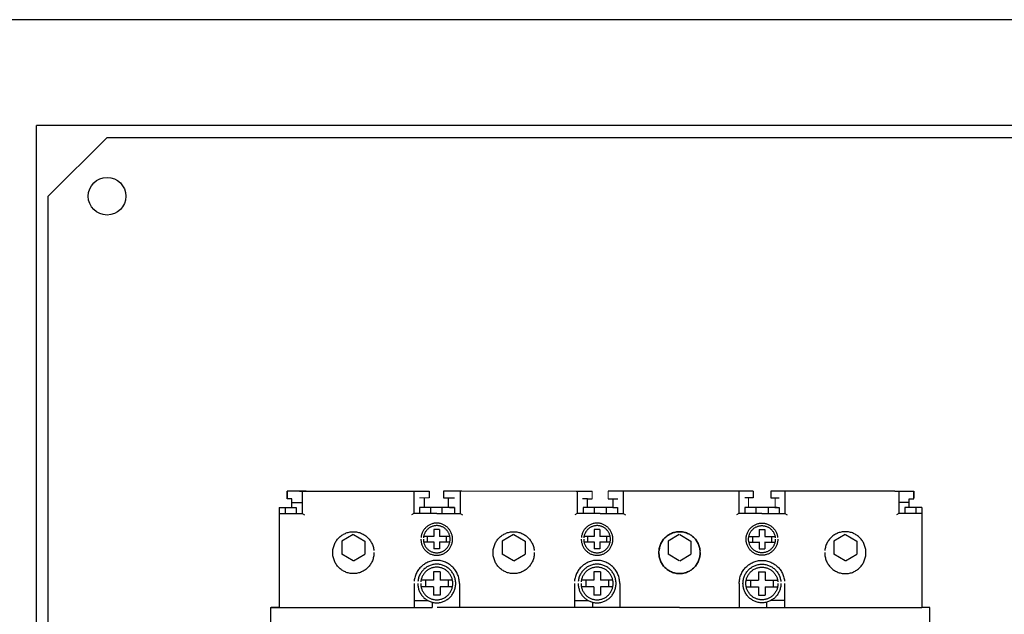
# Model space of a CAD drawing. Header units: centimetres. Extents: x -4250 to -484, y 169 to 6592.
# Tile 108 of 178: x -1920 to -1899, y 4863 to 4875. Entities that reach past the tile are written whole.
import ezdxf

# ---------------------------------------------------------------- set-up
doc = ezdxf.new("R2010")
doc.units = ezdxf.units.CM
doc.layers.add('1', color=7, linetype='Continuous')
doc.layers.add('w0', color=7, linetype='Continuous')

# ---------------------------------------------------------------- blocks, each defined once
blk = doc.blocks.new('111712_332258856')
at = {"layer": 'w0'}
for p, q in [((60, 100), (0, 100)), ((57.75, 97.75), (2.25, 97.75)), ((2.25, 77.75), (2.25, 97.75)), ((2.5, 96.25), (3.75, 97.5)), ((3.75, 97.5), (56.25, 97.5)), ((2.5, 76.25), (2.5, 96.25))]:
    blk.add_line(p, q, dxfattribs=at)
blk.add_circle((3.75, 96.25), 0.4, dxfattribs=at)
at = {"flags": 1}
for tag, p in [('BD', (-4.191, 2.95)), ('NK', (-4.191, 2.186)), ('typ', (-4.191, 1.44)), ('po', (-4.191, 0.676))]:
    blk.add_attdef(tag, p, '', height=0.5, dxfattribs=at)
blk = doc.blocks.new('265847_1016494832')
for p, q in [((0.348, 15.921), (0.348, 15.782)), ((0.605, 15.921), (0.348, 15.921)), ((0.348, 15.761), (0.348, 15.921)), ((0.756, 15.921), (0.499, 15.921)), ((0.614, 15.921), (2.974, 15.921)), ((0.666, 15.921), (0.666, 15.449)), ((2.974, 15.921), (3.367, 15.921)), ((3.04, 15.921), (3.04, 15.449)), ((3.367, 15.921), (3.367, 15.782)), ((3.668, 15.921), (3.668, 15.782)), ((4.061, 15.921), (3.668, 15.921)), ((4.027, 15.921), (4.027, 15.449)), ((6.487, 15.921), (6.832, 15.921)), ((6.513, 15.921), (6.513, 15.449)), ((7.575, 15.921), (7.168, 15.921)), ((10.249, 15.921), (7.18, 15.921)), ((9.874, 15.921), (7.421, 15.921)), ((7.487, 15.921), (7.487, 15.449)), ((9.948, 15.921), (9.948, 15.449)), ((10.249, 15.921), (10.249, 15.782)), ((13.256, 15.921), (10.622, 15.921)), ((10.622, 15.921), (10.622, 15.782)), ((10.923, 15.921), (10.923, 15.449)), ((13.256, 15.921), (13.513, 15.921)), ((13.345, 15.921), (13.345, 15.449)), ((13.407, 15.921), (13.664, 15.921)), ((13.664, 15.761), (13.664, 15.921)), ((13.664, 15.921), (13.664, 15.782)), ((0.45, 15.761), (0.348, 15.761)), ((0.45, 15.57), (0.45, 15.761)), ((3.263, 15.782), (3.263, 15.57)), ((3.668, 15.782), (3.904, 15.782)), ((3.773, 15.782), (3.773, 15.57)), ((6.729, 15.761), (6.627, 15.761)), ((6.729, 15.57), (6.729, 15.761)), ((6.729, 15.761), (6.832, 15.761)), ((7.168, 15.761), (7.271, 15.761)), ((7.271, 15.761), (7.271, 15.57)), ((7.271, 15.761), (7.372, 15.761)), ((10.249, 15.782), (10.071, 15.782)), ((10.622, 15.782), (10.801, 15.782)), ((13.562, 15.57), (13.562, 15.761)), ((13.562, 15.761), (13.664, 15.761)), ((0.179, 15.57), (0.179, 13.446)), ((0.179, 15.57), (0.451, 15.57)), ((0.31, 15.57), (0.31, 15.449)), ((0.45, 15.681), (0.666, 15.681)), ((0.451, 15.57), (0.45, 15.57)), ((0.451, 15.57), (0.543, 15.57)), ((0.543, 15.57), (0.543, 15.449)), ((3.903, 15.57), (3.163, 15.57)), ((3.163, 15.57), (3.163, 15.449)), ((3.397, 15.57), (3.397, 15.449)), ((3.638, 15.57), (3.638, 15.449)), ((3.798, 15.57), (3.892, 15.57)), ((3.81, 15.57), (3.903, 15.57)), ((3.903, 15.57), (3.903, 15.449)), ((6.636, 15.57), (6.636, 15.449)), ((6.729, 15.57), (6.636, 15.57)), ((7.271, 15.57), (6.729, 15.57)), ((6.87, 15.57), (6.87, 15.449)), ((7.13, 15.57), (7.13, 15.449)), ((7.271, 15.57), (7.364, 15.57)), ((7.364, 15.57), (7.364, 15.449)), ((10.071, 15.57), (10.071, 15.449)), ((10.219, 15.57), (10.071, 15.57)), ((10.76, 15.57), (10.219, 15.57)), ((10.305, 15.57), (10.305, 15.449)), ((10.566, 15.57), (10.566, 15.449)), ((10.706, 15.57), (10.799, 15.57)), ((10.799, 15.57), (10.799, 15.449)), ((13.562, 15.681), (13.345, 15.681)), ((13.469, 15.57), (13.469, 15.449)), ((13.561, 15.57), (13.469, 15.57)), ((13.833, 15.57), (13.561, 15.57)), ((13.561, 15.57), (13.562, 15.57)), ((13.702, 15.57), (13.702, 15.449)), ((13.833, 15.57), (13.833, 13.446)), ((0.179, 15.449), (0.666, 15.449)), ((0.666, 15.449), (0.718, 15.419)), ((3.04, 15.449), (2.989, 15.419)), ((3.528, 15.449), (3.04, 15.449)), ((3.528, 15.449), (4.015, 15.449)), ((3.539, 15.449), (4.027, 15.449)), ((4.027, 15.449), (4.077, 15.419)), ((6.513, 15.449), (6.462, 15.419)), ((7, 15.449), (6.513, 15.449)), ((7, 15.449), (7.487, 15.449)), ((7.487, 15.449), (7.538, 15.419)), ((9.948, 15.449), (9.897, 15.419)), ((10.435, 15.449), (9.948, 15.449)), ((10.435, 15.449), (10.923, 15.449)), ((10.923, 15.449), (10.973, 15.419)), ((13.345, 15.449), (13.294, 15.419)), ((13.833, 15.449), (13.345, 15.449)), ((3.587, 15.104), (3.468, 15.104)), ((3.468, 15.104), (3.468, 14.958)), ((3.587, 15.104), (3.587, 14.958)), ((6.874, 15.104), (6.874, 14.958)), ((6.993, 15.104), (6.874, 15.104)), ((6.993, 15.104), (6.993, 14.958)), ((10.376, 15.104), (10.376, 14.958)), ((10.376, 15.104), (10.495, 15.104)), ((10.495, 15.104), (10.495, 14.958)), ((1.752, 15.001), (1.513, 14.86)), ((1.513, 14.86), (1.513, 14.579)), ((1.761, 15.001), (2, 14.86)), ((2, 14.86), (2, 14.579)), ((3.468, 14.96), (3.25, 14.96)), ((3.327, 14.96), (3.327, 14.839)), ((3.805, 14.96), (3.587, 14.96)), ((3.728, 14.96), (3.728, 14.839)), ((5.159, 15.001), (4.919, 14.86)), ((4.919, 14.86), (4.919, 14.579)), ((5.167, 15.001), (5.406, 14.86)), ((5.406, 14.86), (5.406, 14.579)), ((6.874, 14.96), (6.656, 14.96)), ((6.733, 14.96), (6.733, 14.839)), ((7.211, 14.96), (6.993, 14.96)), ((7.134, 14.96), (7.134, 14.839)), ((8.68, 15.001), (8.441, 14.86)), ((8.68, 15.001), (8.441, 14.86)), ((8.441, 14.86), (8.441, 14.579)), ((8.441, 14.86), (8.441, 14.579)), ((8.689, 15.001), (8.928, 14.86)), ((8.689, 15.001), (8.928, 14.86)), ((8.928, 14.86), (8.928, 14.579)), ((8.928, 14.86), (8.928, 14.579)), ((10.158, 14.96), (10.376, 14.96)), ((10.235, 14.96), (10.235, 14.839)), ((10.495, 14.96), (10.713, 14.96)), ((10.636, 14.96), (10.636, 14.839)), ((12.202, 15.001), (11.963, 14.86)), ((11.963, 14.86), (11.963, 14.579)), ((12.211, 15.001), (12.45, 14.86)), ((12.45, 14.86), (12.45, 14.579)), ((3.468, 14.839), (3.25, 14.839)), ((3.468, 14.842), (3.468, 14.696)), ((3.587, 14.696), (3.468, 14.696)), ((3.587, 14.842), (3.587, 14.696)), ((3.8, 14.839), (3.587, 14.839)), ((6.874, 14.839), (6.656, 14.839)), ((6.874, 14.842), (6.874, 14.696)), ((6.993, 14.696), (6.874, 14.696)), ((6.993, 14.842), (6.993, 14.696)), ((7.205, 14.839), (6.993, 14.839)), ((10.164, 14.839), (10.376, 14.839)), ((10.376, 14.842), (10.376, 14.696)), ((10.376, 14.696), (10.495, 14.696)), ((10.495, 14.842), (10.495, 14.696)), ((10.495, 14.839), (10.713, 14.839)), ((1.752, 14.438), (1.513, 14.579)), ((1.761, 14.438), (2, 14.579)), ((5.159, 14.438), (4.919, 14.579)), ((5.167, 14.438), (5.406, 14.579)), ((8.68, 14.438), (8.441, 14.579)), ((8.68, 14.438), (8.441, 14.579)), ((8.689, 14.438), (8.928, 14.579)), ((8.689, 14.438), (8.928, 14.579)), ((12.202, 14.438), (11.963, 14.579)), ((12.211, 14.438), (12.45, 14.579)), ((3.456, 14.031), (3.194, 14.031)), ((3.287, 14.031), (3.287, 13.887)), ((3.599, 14.204), (3.456, 14.204)), ((3.456, 14.204), (3.456, 14.029)), ((3.599, 14.204), (3.599, 14.029)), ((3.861, 14.031), (3.599, 14.031)), ((3.768, 14.031), (3.768, 13.887)), ((6.863, 14.031), (6.601, 14.031)), ((6.693, 14.031), (6.693, 13.887)), ((6.863, 14.204), (6.863, 14.029)), ((7.004, 14.204), (6.863, 14.204)), ((7.004, 14.204), (7.004, 14.029)), ((7.267, 14.031), (7.004, 14.031)), ((7.174, 14.031), (7.174, 13.887)), ((10.102, 14.031), (10.364, 14.031)), ((10.195, 14.031), (10.195, 13.887)), ((10.364, 14.204), (10.364, 14.029)), ((10.364, 14.204), (10.506, 14.204)), ((10.506, 14.204), (10.506, 14.029)), ((10.506, 14.031), (10.769, 14.031)), ((10.676, 14.031), (10.676, 13.887)), ((3.046, 13.959), (3.046, 13.446)), ((3.456, 13.887), (3.194, 13.887)), ((3.456, 13.89), (3.456, 13.714)), ((3.599, 13.89), (3.599, 13.714)), ((3.854, 13.887), (3.599, 13.887)), ((4.009, 13.959), (4.009, 13.446)), ((6.452, 13.959), (6.452, 13.446)), ((6.863, 13.887), (6.601, 13.887)), ((6.863, 13.89), (6.863, 13.714)), ((7.004, 13.89), (7.004, 13.714)), ((7.26, 13.887), (7.004, 13.887)), ((7.415, 13.959), (7.415, 13.446)), ((9.954, 13.959), (9.954, 13.446)), ((10.109, 13.887), (10.364, 13.887)), ((10.364, 13.89), (10.364, 13.714)), ((10.506, 13.89), (10.506, 13.714)), ((10.506, 13.887), (10.769, 13.887)), ((10.917, 13.959), (10.917, 13.446)), ((3.046, 13.601), (3.331, 13.601)), ((3.599, 13.714), (3.456, 13.714)), ((6.452, 13.601), (6.737, 13.601)), ((7.004, 13.714), (6.863, 13.714)), ((10.364, 13.714), (10.506, 13.714)), ((10.917, 13.601), (10.632, 13.601)), ((0, 13.446), (0, 0)), ((0, 13.446), (3.431, 13.446)), ((0.179, 13.446), (0.013, 13.446)), ((3.431, 13.561), (3.431, 13.446)), ((8.685, 13.446), (3.539, 13.446)), ((6.837, 13.561), (6.837, 13.446)), ((8.685, 13.446), (13.83, 13.446)), ((10.532, 13.561), (10.532, 13.446)), ((14, 13.446), (13.83, 13.446)), ((14, -0.004), (14, 13.446))]:
    blk.add_line(p, q)
at = {"linetype": 'Continuous', "lineweight": 0}
for p, q in [((4.061, 15.921), (6.487, 15.921)), ((6.832, 15.761), (6.832, 15.921)), ((7.168, 15.761), (7.168, 15.921)), ((3.367, 15.782), (3.164, 15.782)), ((10.153, 15.782), (10.153, 15.57)), ((10.718, 15.782), (10.718, 15.57))]:
    blk.add_line(p, q, dxfattribs=at)
for points, knots in [([(2.195, 14.614), (2.194, 14.599), (2.193, 14.569), (2.186, 14.524), (2.176, 14.481), (2.161, 14.44), (2.142, 14.401), (2.12, 14.364), (2.095, 14.33), (2.067, 14.298), (2.036, 14.27), (2.002, 14.244), (1.966, 14.221), (1.927, 14.203), (1.887, 14.188), (1.845, 14.177), (1.801, 14.17), (1.757, 14.167), (1.712, 14.17), (1.669, 14.177), (1.627, 14.188), (1.586, 14.203), (1.548, 14.221), (1.512, 14.244), (1.478, 14.27), (1.447, 14.298), (1.418, 14.33), (1.393, 14.364), (1.371, 14.401), (1.353, 14.44), (1.338, 14.481), (1.327, 14.524), (1.32, 14.569), (1.318, 14.614), (1.32, 14.659), (1.327, 14.704), (1.338, 14.747), (1.353, 14.788), (1.371, 14.827), (1.393, 14.864), (1.418, 14.898), (1.447, 14.93), (1.478, 14.958), (1.512, 14.984), (1.548, 15.007), (1.586, 15.025), (1.627, 15.04), (1.669, 15.051), (1.712, 15.058), (1.757, 15.06), (1.801, 15.058), (1.845, 15.051), (1.887, 15.04), (1.927, 15.025), (1.966, 15.007), (2.002, 14.984), (2.036, 14.958), (2.067, 14.93), (2.095, 14.898), (2.12, 14.864), (2.142, 14.827), (2.161, 14.788), (2.176, 14.747), (2.187, 14.704), (2.19, 14.674), (2.192, 14.66)], [0, 0, 0, 0, 0.045369, 0.089914, 0.133801, 0.177234, 0.220237, 0.263047, 0.305687, 0.348321, 0.390838, 0.433504, 0.476258, 0.51935, 0.562685, 0.606622, 0.651167, 0.696606, 0.741978, 0.786523, 0.830427, 0.873825, 0.916857, 0.959668, 1.002308, 1.044899, 1.087466, 1.130105, 1.172916, 1.215948, 1.259358, 1.303261, 1.347807, 1.393179, 1.438618, 1.483163, 1.527067, 1.570414, 1.613506, 1.656259, 1.698872, 1.741389, 1.784025, 1.826665, 1.869475, 1.912478, 1.9559, 1.999787, 2.044332, 2.089701, 2.135136, 2.179682, 2.223601, 2.266959, 2.310023, 2.352776, 2.395443, 2.438005, 2.480589, 2.523202, 2.565955, 2.609018, 2.652388, 2.696275, 2.74082, 2.74082, 2.74082, 2.74082]), ([(3.192, 14.9), (3.193, 14.888), (3.193, 14.865), (3.198, 14.831), (3.207, 14.798), (3.218, 14.767), (3.232, 14.737), (3.249, 14.708), (3.268, 14.682), (3.29, 14.658), (3.314, 14.636), (3.34, 14.616), (3.368, 14.599), (3.397, 14.585), (3.428, 14.573), (3.46, 14.565), (3.493, 14.559), (3.528, 14.558), (3.562, 14.559), (3.595, 14.565), (3.627, 14.573), (3.658, 14.585), (3.688, 14.599), (3.715, 14.616), (3.741, 14.636), (3.765, 14.658), (3.787, 14.682), (3.806, 14.708), (3.823, 14.737), (3.837, 14.767), (3.849, 14.798), (3.857, 14.831), (3.862, 14.865), (3.864, 14.9), (3.862, 14.934), (3.857, 14.968), (3.849, 15.001), (3.837, 15.033), (3.823, 15.063), (3.806, 15.091), (3.787, 15.117), (3.765, 15.141), (3.741, 15.164), (3.715, 15.183), (3.688, 15.2), (3.658, 15.215), (3.627, 15.226), (3.595, 15.235), (3.562, 15.24), (3.528, 15.242), (3.493, 15.24), (3.46, 15.235), (3.428, 15.226), (3.397, 15.215), (3.368, 15.2), (3.34, 15.183), (3.314, 15.164), (3.29, 15.142), (3.268, 15.117), (3.249, 15.091), (3.232, 15.063), (3.218, 15.033), (3.207, 15.001), (3.198, 14.968), (3.195, 14.946), (3.194, 14.935)], [0, 0, 0, 0, 0.034754, 0.068844, 0.102468, 0.135716, 0.16866, 0.201454, 0.234088, 0.266693, 0.299298, 0.331932, 0.364726, 0.397685, 0.430934, 0.464558, 0.498681, 0.533435, 0.56829, 0.602413, 0.636069, 0.669286, 0.702276, 0.735069, 0.767731, 0.800286, 0.832958, 0.865593, 0.898404, 0.931318, 0.964602, 0.998209, 1.032299, 1.067049, 1.101901, 1.136024, 1.169664, 1.202915, 1.235891, 1.268701, 1.301363, 1.333986, 1.366609, 1.39927, 1.432081, 1.465056, 1.498296, 1.531936, 1.566059, 1.600911, 1.635661, 1.669784, 1.703392, 1.736663, 1.769608, 1.802419, 1.835054, 1.867726, 1.900281, 1.932943, 1.965736, 1.99874, 2.031957, 2.065614, 2.099737, 2.099737, 2.099737, 2.099737]), ([(3.244, 14.9), (3.244, 14.89), (3.245, 14.87), (3.249, 14.841), (3.256, 14.814), (3.266, 14.787), (3.278, 14.762), (3.292, 14.738), (3.308, 14.716), (3.327, 14.695), (3.347, 14.676), (3.369, 14.66), (3.392, 14.645), (3.417, 14.633), (3.443, 14.623), (3.47, 14.616), (3.499, 14.612), (3.528, 14.61), (3.556, 14.612), (3.585, 14.616), (3.612, 14.623), (3.638, 14.633), (3.663, 14.645), (3.687, 14.66), (3.708, 14.676), (3.729, 14.695), (3.747, 14.716), (3.763, 14.738), (3.778, 14.762), (3.79, 14.787), (3.799, 14.814), (3.806, 14.841), (3.811, 14.87), (3.812, 14.9), (3.811, 14.929), (3.806, 14.958), (3.799, 14.986), (3.79, 15.012), (3.778, 15.038), (3.763, 15.061), (3.747, 15.084), (3.729, 15.104), (3.709, 15.123), (3.687, 15.14), (3.663, 15.154), (3.638, 15.166), (3.612, 15.176), (3.585, 15.183), (3.556, 15.188), (3.528, 15.189), (3.499, 15.188), (3.47, 15.183), (3.443, 15.176), (3.417, 15.166), (3.392, 15.154), (3.369, 15.14), (3.347, 15.123), (3.327, 15.104), (3.308, 15.084), (3.292, 15.061), (3.278, 15.038), (3.266, 15.012), (3.256, 14.986), (3.249, 14.958), (3.246, 14.939), (3.245, 14.929)], [0, 0, 0, 0, 0.029361, 0.058242, 0.086681, 0.114819, 0.142719, 0.170437, 0.198096, 0.225719, 0.253319, 0.280978, 0.308696, 0.336596, 0.364765, 0.393205, 0.422086, 0.45148, 0.480976, 0.50989, 0.538394, 0.5665, 0.594461, 0.622179, 0.649865, 0.677391, 0.705059, 0.732718, 0.760471, 0.788342, 0.816491, 0.844921, 0.873803, 0.90316, 0.932619, 0.9615, 0.989963, 1.018081, 1.046012, 1.073765, 1.101451, 1.129045, 1.156638, 1.184304, 1.212057, 1.239989, 1.268106, 1.296602, 1.325516, 1.355009, 1.3844, 1.413281, 1.441712, 1.469892, 1.497763, 1.525516, 1.553155, 1.580823, 1.608371, 1.636057, 1.663776, 1.691736, 1.719842, 1.748314, 1.777195, 1.777195, 1.777195, 1.777195]), ([(5.6, 14.614), (5.6, 14.599), (5.599, 14.569), (5.592, 14.524), (5.582, 14.481), (5.567, 14.44), (5.548, 14.401), (5.526, 14.364), (5.501, 14.33), (5.473, 14.298), (5.442, 14.27), (5.408, 14.244), (5.372, 14.221), (5.333, 14.203), (5.293, 14.188), (5.251, 14.177), (5.207, 14.17), (5.163, 14.167), (5.118, 14.17), (5.075, 14.177), (5.032, 14.188), (4.992, 14.203), (4.954, 14.221), (4.918, 14.244), (4.884, 14.27), (4.853, 14.298), (4.824, 14.33), (4.799, 14.364), (4.777, 14.401), (4.759, 14.44), (4.744, 14.481), (4.733, 14.524), (4.726, 14.569), (4.724, 14.614), (4.726, 14.659), (4.733, 14.704), (4.744, 14.747), (4.759, 14.788), (4.777, 14.827), (4.799, 14.864), (4.824, 14.898), (4.853, 14.93), (4.884, 14.958), (4.918, 14.984), (4.954, 15.007), (4.992, 15.025), (5.032, 15.04), (5.075, 15.051), (5.118, 15.058), (5.163, 15.06), (5.207, 15.058), (5.251, 15.051), (5.293, 15.04), (5.333, 15.025), (5.372, 15.007), (5.408, 14.984), (5.442, 14.958), (5.473, 14.93), (5.501, 14.898), (5.526, 14.864), (5.548, 14.827), (5.567, 14.788), (5.582, 14.747), (5.593, 14.704), (5.596, 14.674), (5.598, 14.66)], [0, 0, 0, 0, 0.045369, 0.089914, 0.133801, 0.177234, 0.220237, 0.263047, 0.305687, 0.348321, 0.390838, 0.433504, 0.476258, 0.51935, 0.562717, 0.606653, 0.651198, 0.696671, 0.74201, 0.786555, 0.830426, 0.873824, 0.916856, 0.959667, 1.00228, 1.044846, 1.087413, 1.130052, 1.172845, 1.215877, 1.259276, 1.30318, 1.347725, 1.393097, 1.438536, 1.483081, 1.526985, 1.57032, 1.613413, 1.656148, 1.698761, 1.741278, 1.783889, 1.826502, 1.869313, 1.912315, 1.955737, 1.999591, 2.044136, 2.089471, 2.134941, 2.179486, 2.223406, 2.266796, 2.309859, 2.352612, 2.395279, 2.437841, 2.480425, 2.523038, 2.565791, 2.608854, 2.652224, 2.696111, 2.740656, 2.740656, 2.740656, 2.740656]), ([(6.598, 14.9), (6.599, 14.888), (6.599, 14.865), (6.604, 14.831), (6.613, 14.798), (6.624, 14.767), (6.638, 14.737), (6.655, 14.708), (6.674, 14.682), (6.696, 14.658), (6.72, 14.636), (6.746, 14.616), (6.774, 14.599), (6.803, 14.585), (6.834, 14.573), (6.866, 14.565), (6.9, 14.559), (6.934, 14.558), (6.968, 14.559), (7.001, 14.565), (7.033, 14.573), (7.064, 14.585), (7.094, 14.599), (7.121, 14.616), (7.147, 14.636), (7.171, 14.658), (7.193, 14.682), (7.212, 14.708), (7.229, 14.737), (7.243, 14.767), (7.254, 14.798), (7.263, 14.831), (7.268, 14.865), (7.269, 14.9), (7.268, 14.934), (7.263, 14.968), (7.254, 15.001), (7.243, 15.033), (7.229, 15.063), (7.212, 15.091), (7.193, 15.117), (7.171, 15.141), (7.147, 15.164), (7.121, 15.183), (7.094, 15.2), (7.064, 15.215), (7.033, 15.226), (7.001, 15.235), (6.968, 15.24), (6.934, 15.242), (6.9, 15.24), (6.866, 15.235), (6.834, 15.226), (6.803, 15.215), (6.774, 15.2), (6.746, 15.183), (6.72, 15.164), (6.696, 15.142), (6.674, 15.117), (6.655, 15.091), (6.638, 15.063), (6.624, 15.033), (6.613, 15.001), (6.604, 14.968), (6.601, 14.946), (6.6, 14.935)], [0, 0, 0, 0, 0.034754, 0.068844, 0.102468, 0.135716, 0.168675, 0.201468, 0.234103, 0.266708, 0.299337, 0.331972, 0.364765, 0.397725, 0.430973, 0.464597, 0.498754, 0.533508, 0.568363, 0.602452, 0.636109, 0.669294, 0.702284, 0.735049, 0.767683, 0.800238, 0.832911, 0.865525, 0.898319, 0.931233, 0.964505, 0.998112, 1.032202, 1.066952, 1.101804, 1.135927, 1.169567, 1.202807, 1.235782, 1.268575, 1.301217, 1.33384, 1.366462, 1.399097, 1.431879, 1.464854, 1.498063, 1.531703, 1.565792, 1.600644, 1.635395, 1.669551, 1.703158, 1.73643, 1.769375, 1.802186, 1.83482, 1.867518, 1.900072, 1.932734, 1.965527, 1.998547, 2.031763, 2.06542, 2.099543, 2.099543, 2.099543, 2.099543]), ([(6.65, 14.9), (6.65, 14.89), (6.651, 14.87), (6.655, 14.841), (6.662, 14.814), (6.672, 14.787), (6.684, 14.762), (6.698, 14.738), (6.714, 14.716), (6.732, 14.695), (6.753, 14.676), (6.775, 14.66), (6.798, 14.645), (6.823, 14.633), (6.849, 14.623), (6.876, 14.616), (6.905, 14.612), (6.934, 14.61), (6.963, 14.612), (6.991, 14.616), (7.018, 14.623), (7.044, 14.633), (7.069, 14.645), (7.093, 14.66), (7.114, 14.676), (7.135, 14.695), (7.153, 14.716), (7.169, 14.738), (7.184, 14.762), (7.196, 14.787), (7.205, 14.814), (7.212, 14.841), (7.217, 14.87), (7.218, 14.9), (7.217, 14.929), (7.212, 14.958), (7.205, 14.986), (7.196, 15.012), (7.184, 15.038), (7.169, 15.061), (7.153, 15.084), (7.135, 15.104), (7.114, 15.123), (7.092, 15.14), (7.069, 15.154), (7.044, 15.166), (7.018, 15.176), (6.991, 15.183), (6.963, 15.188), (6.934, 15.189), (6.905, 15.188), (6.876, 15.183), (6.849, 15.176), (6.823, 15.166), (6.798, 15.154), (6.775, 15.14), (6.753, 15.123), (6.733, 15.104), (6.714, 15.084), (6.698, 15.061), (6.684, 15.038), (6.672, 15.012), (6.662, 14.986), (6.655, 14.958), (6.652, 14.939), (6.651, 14.929)], [0, 0, 0, 0, 0.029361, 0.058242, 0.086681, 0.114819, 0.142719, 0.170437, 0.198096, 0.225719, 0.253319, 0.280978, 0.308754, 0.336654, 0.364823, 0.393262, 0.422176, 0.451605, 0.481067, 0.509948, 0.538387, 0.566493, 0.594423, 0.622141, 0.6498, 0.677326, 0.704994, 0.732632, 0.760386, 0.788257, 0.816406, 0.844836, 0.873718, 0.903075, 0.932534, 0.961415, 0.989878, 1.017996, 1.045927, 1.07368, 1.101346, 1.128939, 1.156533, 1.184172, 1.211925, 1.239826, 1.267944, 1.296374, 1.325255, 1.354714, 1.384139, 1.413053, 1.441484, 1.469665, 1.497535, 1.525346, 1.552985, 1.580653, 1.608201, 1.635887, 1.663605, 1.691566, 1.719672, 1.748143, 1.777025, 1.777025, 1.777025, 1.777025]), ([(8.247, 14.614), (8.247, 14.599), (8.248, 14.569), (8.255, 14.524), (8.266, 14.481), (8.281, 14.44), (8.299, 14.401), (8.321, 14.364), (8.346, 14.33), (8.375, 14.298), (8.406, 14.27), (8.44, 14.244), (8.476, 14.221), (8.514, 14.203), (8.554, 14.188), (8.597, 14.177), (8.64, 14.17), (8.685, 14.167), (8.729, 14.17), (8.773, 14.177), (8.815, 14.188), (8.855, 14.203), (8.894, 14.221), (8.93, 14.244), (8.963, 14.27), (8.995, 14.298), (9.023, 14.33), (9.048, 14.364), (9.07, 14.401), (9.089, 14.44), (9.103, 14.481), (9.114, 14.524), (9.121, 14.569), (9.123, 14.614), (9.121, 14.659), (9.114, 14.704), (9.103, 14.747), (9.089, 14.788), (9.07, 14.827), (9.048, 14.864), (9.023, 14.898), (8.995, 14.93), (8.963, 14.958), (8.93, 14.984), (8.894, 15.007), (8.855, 15.025), (8.815, 15.04), (8.773, 15.051), (8.729, 15.058), (8.685, 15.06), (8.64, 15.058), (8.597, 15.051), (8.554, 15.04), (8.514, 15.025), (8.476, 15.007), (8.44, 14.984), (8.406, 14.958), (8.375, 14.93), (8.346, 14.898), (8.321, 14.864), (8.299, 14.827), (8.281, 14.788), (8.266, 14.747), (8.255, 14.704), (8.251, 14.674), (8.249, 14.66)], [0, 0, 0, 0, 0.045372, 0.089917, 0.133821, 0.177219, 0.220251, 0.263062, 0.305702, 0.348268, 0.390834, 0.433474, 0.476285, 0.519317, 0.562715, 0.606619, 0.651164, 0.696536, 0.741975, 0.786521, 0.830424, 0.873759, 0.916852, 0.959605, 1.002218, 1.044734, 1.087346, 1.129986, 1.172796, 1.215799, 1.259221, 1.303108, 1.347653, 1.393021, 1.438457, 1.483003, 1.526889, 1.570248, 1.613311, 1.656064, 1.698677, 1.741239, 1.783801, 1.826413, 1.869167, 1.91223, 1.955588, 1.999475, 2.04402, 2.089456, 2.134825, 2.17937, 2.223257, 2.266679, 2.309681, 2.352492, 2.395132, 2.437743, 2.48026, 2.522873, 2.565626, 2.608718, 2.652054, 2.695957, 2.740502, 2.740502, 2.740502, 2.740502]), ([(9.122, 14.614), (9.122, 14.599), (9.121, 14.569), (9.114, 14.524), (9.103, 14.481), (9.089, 14.44), (9.07, 14.401), (9.048, 14.364), (9.023, 14.33), (8.995, 14.298), (8.963, 14.27), (8.93, 14.244), (8.894, 14.221), (8.855, 14.203), (8.815, 14.188), (8.773, 14.177), (8.729, 14.17), (8.685, 14.167), (8.64, 14.17), (8.597, 14.177), (8.554, 14.188), (8.514, 14.203), (8.476, 14.221), (8.44, 14.244), (8.406, 14.27), (8.375, 14.298), (8.346, 14.33), (8.321, 14.364), (8.299, 14.401), (8.281, 14.44), (8.266, 14.481), (8.255, 14.524), (8.248, 14.569), (8.246, 14.614), (8.248, 14.659), (8.255, 14.704), (8.266, 14.747), (8.281, 14.788), (8.299, 14.827), (8.321, 14.864), (8.346, 14.898), (8.375, 14.93), (8.406, 14.958), (8.44, 14.984), (8.476, 15.007), (8.514, 15.025), (8.554, 15.04), (8.597, 15.051), (8.64, 15.058), (8.685, 15.06), (8.729, 15.058), (8.773, 15.051), (8.815, 15.04), (8.855, 15.025), (8.894, 15.007), (8.93, 14.984), (8.963, 14.958), (8.995, 14.93), (9.023, 14.898), (9.048, 14.864), (9.07, 14.827), (9.089, 14.788), (9.103, 14.747), (9.114, 14.704), (9.118, 14.674), (9.12, 14.66)], [0, 0, 0, 0, 0.045369, 0.089914, 0.133801, 0.177222, 0.220225, 0.263036, 0.305675, 0.348287, 0.390804, 0.433416, 0.476169, 0.519262, 0.562597, 0.606501, 0.651046, 0.696485, 0.741857, 0.786403, 0.830306, 0.873705, 0.916737, 0.959547, 1.002187, 1.044753, 1.08732, 1.129959, 1.17277, 1.215802, 1.259201, 1.303104, 1.347649, 1.393021, 1.438461, 1.483006, 1.526909, 1.570245, 1.613337, 1.65609, 1.698703, 1.74122, 1.783831, 1.826471, 1.869282, 1.912284, 1.955706, 1.999593, 2.044138, 2.089507, 2.134943, 2.179488, 2.223375, 2.266733, 2.309797, 2.35255, 2.395162, 2.437724, 2.480286, 2.522899, 2.565652, 2.608715, 2.652074, 2.695961, 2.740506, 2.740506, 2.740506, 2.740506]), ([(10.771, 14.9), (10.771, 14.888), (10.77, 14.865), (10.765, 14.831), (10.757, 14.798), (10.745, 14.767), (10.731, 14.737), (10.714, 14.708), (10.695, 14.682), (10.673, 14.658), (10.649, 14.636), (10.623, 14.616), (10.596, 14.599), (10.566, 14.585), (10.535, 14.573), (10.503, 14.565), (10.47, 14.559), (10.436, 14.558), (10.401, 14.559), (10.368, 14.565), (10.336, 14.573), (10.305, 14.585), (10.276, 14.599), (10.248, 14.616), (10.222, 14.636), (10.198, 14.658), (10.176, 14.682), (10.157, 14.708), (10.14, 14.737), (10.126, 14.767), (10.115, 14.798), (10.106, 14.831), (10.101, 14.865), (10.1, 14.9), (10.101, 14.934), (10.106, 14.968), (10.115, 15.001), (10.126, 15.033), (10.14, 15.063), (10.157, 15.091), (10.176, 15.117), (10.198, 15.142), (10.222, 15.164), (10.248, 15.183), (10.276, 15.2), (10.305, 15.215), (10.336, 15.226), (10.368, 15.235), (10.401, 15.24), (10.436, 15.242), (10.47, 15.24), (10.503, 15.235), (10.535, 15.226), (10.566, 15.215), (10.596, 15.2), (10.623, 15.183), (10.649, 15.164), (10.673, 15.141), (10.695, 15.117), (10.714, 15.091), (10.731, 15.063), (10.745, 15.033), (10.757, 15.001), (10.765, 14.968), (10.768, 14.946), (10.769, 14.935)], [0, 0, 0, 0, 0.034751, 0.06884, 0.102448, 0.135731, 0.168645, 0.201456, 0.234091, 0.266763, 0.299318, 0.332007, 0.364771, 0.397761, 0.430978, 0.464635, 0.498725, 0.533579, 0.568334, 0.602423, 0.636047, 0.669296, 0.702255, 0.735049, 0.767683, 0.800288, 0.832893, 0.865527, 0.898321, 0.931279, 0.964528, 0.998152, 1.032241, 1.066996, 1.101851, 1.135973, 1.16963, 1.202847, 1.235866, 1.26866, 1.301321, 1.333876, 1.366549, 1.399183, 1.431994, 1.464939, 1.498211, 1.531818, 1.565907, 1.600658, 1.63551, 1.669599, 1.703239, 1.736479, 1.769454, 1.802237, 1.834925, 1.867548, 1.900171, 1.932832, 1.965643, 1.998618, 2.03187, 2.06551, 2.099633, 2.099633, 2.099633, 2.099633]), ([(10.719, 14.9), (10.719, 14.89), (10.718, 14.87), (10.714, 14.841), (10.707, 14.814), (10.697, 14.787), (10.685, 14.762), (10.671, 14.738), (10.655, 14.716), (10.637, 14.695), (10.616, 14.676), (10.594, 14.66), (10.571, 14.645), (10.546, 14.633), (10.52, 14.623), (10.493, 14.616), (10.464, 14.612), (10.436, 14.61), (10.407, 14.612), (10.378, 14.616), (10.351, 14.623), (10.325, 14.633), (10.3, 14.645), (10.277, 14.66), (10.255, 14.676), (10.235, 14.695), (10.216, 14.716), (10.2, 14.738), (10.186, 14.762), (10.174, 14.787), (10.164, 14.814), (10.157, 14.841), (10.153, 14.87), (10.151, 14.9), (10.153, 14.929), (10.157, 14.958), (10.164, 14.986), (10.174, 15.012), (10.186, 15.038), (10.2, 15.061), (10.216, 15.084), (10.235, 15.104), (10.255, 15.123), (10.277, 15.14), (10.3, 15.154), (10.325, 15.166), (10.351, 15.176), (10.378, 15.183), (10.407, 15.188), (10.436, 15.189), (10.464, 15.188), (10.493, 15.183), (10.52, 15.176), (10.546, 15.166), (10.571, 15.154), (10.594, 15.14), (10.616, 15.123), (10.636, 15.104), (10.655, 15.084), (10.671, 15.061), (10.685, 15.038), (10.697, 15.012), (10.707, 14.986), (10.714, 14.958), (10.717, 14.939), (10.718, 14.929)], [0, 0, 0, 0, 0.029358, 0.058239, 0.086669, 0.114819, 0.142689, 0.170408, 0.198046, 0.225714, 0.25324, 0.280899, 0.308617, 0.336547, 0.364653, 0.393125, 0.422006, 0.451468, 0.480896, 0.509777, 0.538216, 0.566386, 0.594285, 0.622004, 0.649636, 0.677236, 0.704836, 0.732475, 0.760194, 0.788093, 0.816231, 0.84467, 0.873546, 0.902907, 0.932369, 0.961245, 0.989717, 1.017823, 1.045783, 1.073502, 1.101167, 1.128693, 1.156361, 1.183973, 1.211726, 1.239597, 1.267777, 1.296208, 1.325089, 1.354514, 1.383973, 1.412854, 1.441317, 1.469434, 1.497335, 1.525089, 1.552728, 1.580321, 1.607914, 1.63558, 1.663299, 1.69123, 1.719348, 1.747811, 1.776692, 1.776692, 1.776692, 1.776692]), ([(11.769, 14.614), (11.769, 14.599), (11.77, 14.569), (11.777, 14.524), (11.788, 14.481), (11.802, 14.44), (11.821, 14.401), (11.843, 14.364), (11.868, 14.33), (11.896, 14.298), (11.928, 14.27), (11.961, 14.244), (11.997, 14.221), (12.036, 14.203), (12.076, 14.188), (12.118, 14.177), (12.162, 14.17), (12.206, 14.167), (12.251, 14.17), (12.294, 14.177), (12.337, 14.188), (12.377, 14.203), (12.415, 14.221), (12.451, 14.244), (12.485, 14.27), (12.516, 14.298), (12.545, 14.33), (12.57, 14.364), (12.592, 14.401), (12.61, 14.44), (12.625, 14.481), (12.636, 14.524), (12.643, 14.569), (12.645, 14.614), (12.643, 14.659), (12.636, 14.704), (12.625, 14.747), (12.61, 14.788), (12.592, 14.827), (12.57, 14.864), (12.545, 14.898), (12.516, 14.93), (12.485, 14.958), (12.451, 14.984), (12.415, 15.007), (12.377, 15.025), (12.337, 15.04), (12.294, 15.051), (12.251, 15.058), (12.206, 15.06), (12.162, 15.058), (12.118, 15.051), (12.076, 15.04), (12.036, 15.025), (11.997, 15.007), (11.961, 14.984), (11.928, 14.958), (11.896, 14.93), (11.868, 14.898), (11.843, 14.864), (11.821, 14.827), (11.802, 14.788), (11.788, 14.747), (11.777, 14.704), (11.773, 14.674), (11.771, 14.66)], [0, 0, 0, 0, 0.045372, 0.089917, 0.133821, 0.177219, 0.220251, 0.263062, 0.305702, 0.348268, 0.390834, 0.433447, 0.476258, 0.51929, 0.562688, 0.606592, 0.651137, 0.696509, 0.741948, 0.786494, 0.830397, 0.873732, 0.916825, 0.959578, 1.002218, 1.044734, 1.087346, 1.129986, 1.172796, 1.215799, 1.259221, 1.303108, 1.347653, 1.393021, 1.438457, 1.483003, 1.526889, 1.570248, 1.613311, 1.656064, 1.698677, 1.741239, 1.783801, 1.82644, 1.869193, 1.912257, 1.955615, 1.999502, 2.044047, 2.089483, 2.134852, 2.179397, 2.223284, 2.266706, 2.309708, 2.352519, 2.395132, 2.437743, 2.48026, 2.522873, 2.565626, 2.608718, 2.652054, 2.695957, 2.740502, 2.740502, 2.740502, 2.740502]), ([(4.009, 13.959), (4.009, 13.976), (4.008, 14.009), (4, 14.058), (3.989, 14.105), (3.972, 14.15), (3.952, 14.193), (3.928, 14.234), (3.9, 14.272), (3.869, 14.307), (3.835, 14.338), (3.797, 14.367), (3.758, 14.391), (3.715, 14.412), (3.671, 14.429), (3.625, 14.441), (3.577, 14.448), (3.528, 14.451), (3.479, 14.448), (3.431, 14.441), (3.384, 14.429), (3.34, 14.412), (3.298, 14.391), (3.258, 14.367), (3.221, 14.338), (3.186, 14.307), (3.155, 14.272), (3.127, 14.234), (3.103, 14.193), (3.083, 14.15), (3.067, 14.105), (3.054, 14.058), (3.05, 14.026), (3.048, 14.009)], [0, 0, 0, 0, 0.05002, 0.099022, 0.147326, 0.195062, 0.242431, 0.28952, 0.336422, 0.383273, 0.430124, 0.477025, 0.524143, 0.571543, 0.619311, 0.667647, 0.716687, 0.766707, 0.816627, 0.865666, 0.913938, 0.961737, 1.009076, 1.056194, 1.103096, 1.150021, 1.196827, 1.243749, 1.29082, 1.338219, 1.385932, 1.434253, 1.483259, 1.483259, 1.483259, 1.483259]), ([(7.415, 13.959), (7.415, 13.976), (7.414, 14.009), (7.406, 14.058), (7.395, 14.105), (7.378, 14.15), (7.358, 14.193), (7.334, 14.234), (7.306, 14.272), (7.275, 14.307), (7.241, 14.338), (7.203, 14.367), (7.164, 14.391), (7.121, 14.412), (7.077, 14.429), (7.031, 14.441), (6.983, 14.448), (6.934, 14.451), (6.885, 14.448), (6.837, 14.441), (6.79, 14.429), (6.746, 14.412), (6.704, 14.391), (6.664, 14.367), (6.627, 14.338), (6.592, 14.307), (6.561, 14.272), (6.533, 14.234), (6.509, 14.193), (6.489, 14.15), (6.473, 14.105), (6.46, 14.058), (6.456, 14.026), (6.454, 14.009)], [0, 0, 0, 0, 0.05002, 0.099027, 0.147331, 0.195067, 0.242436, 0.289525, 0.336427, 0.383278, 0.430129, 0.47703, 0.524119, 0.571489, 0.619225, 0.667529, 0.716535, 0.766556, 0.816475, 0.865548, 0.91382, 0.961651, 1.00899, 1.056107, 1.103009, 1.149935, 1.19674, 1.243682, 1.290754, 1.338153, 1.385865, 1.434186, 1.483193, 1.483193, 1.483193, 1.483193]), ([(9.954, 13.959), (9.954, 13.976), (9.955, 14.009), (9.963, 14.058), (9.974, 14.105), (9.991, 14.15), (10.011, 14.193), (10.035, 14.234), (10.063, 14.272), (10.094, 14.307), (10.129, 14.338), (10.166, 14.367), (10.206, 14.391), (10.248, 14.412), (10.292, 14.429), (10.338, 14.441), (10.386, 14.448), (10.435, 14.451), (10.484, 14.448), (10.533, 14.441), (10.579, 14.429), (10.623, 14.412), (10.666, 14.391), (10.705, 14.367), (10.743, 14.338), (10.777, 14.307), (10.808, 14.272), (10.836, 14.234), (10.86, 14.193), (10.88, 14.15), (10.897, 14.105), (10.909, 14.058), (10.913, 14.026), (10.915, 14.009)], [0, 0, 0, 0, 0.050024, 0.09903, 0.147351, 0.195064, 0.242463, 0.289534, 0.336456, 0.383261, 0.430187, 0.477089, 0.524207, 0.571546, 0.619345, 0.667616, 0.716656, 0.766576, 0.81663, 0.865702, 0.914072, 0.961839, 1.009239, 1.056357, 1.103313, 1.150163, 1.197037, 1.243939, 1.291028, 1.338397, 1.386133, 1.434437, 1.483444, 1.483444, 1.483444, 1.483444]), ([(3.125, 13.959), (3.126, 13.945), (3.127, 13.918), (3.133, 13.877), (3.143, 13.837), (3.156, 13.8), (3.173, 13.764), (3.193, 13.73), (3.217, 13.698), (3.243, 13.669), (3.271, 13.643), (3.302, 13.619), (3.336, 13.598), (3.371, 13.581), (3.408, 13.567), (3.447, 13.557), (3.487, 13.551), (3.528, 13.549), (3.569, 13.551), (3.609, 13.557), (3.647, 13.567), (3.684, 13.581), (3.72, 13.598), (3.753, 13.619), (3.784, 13.642), (3.813, 13.669), (3.839, 13.698), (3.862, 13.73), (3.882, 13.764), (3.899, 13.8), (3.913, 13.837), (3.922, 13.877), (3.929, 13.918), (3.931, 13.959), (3.929, 14.001), (3.922, 14.042), (3.913, 14.081), (3.899, 14.119), (3.882, 14.155), (3.862, 14.189), (3.839, 14.22), (3.813, 14.249), (3.784, 14.276), (3.753, 14.3), (3.72, 14.32), (3.684, 14.337), (3.647, 14.351), (3.609, 14.361), (3.569, 14.367), (3.528, 14.37), (3.487, 14.367), (3.447, 14.361), (3.408, 14.351), (3.371, 14.337), (3.336, 14.32), (3.302, 14.3), (3.271, 14.276), (3.243, 14.249), (3.217, 14.22), (3.193, 14.189), (3.173, 14.155), (3.156, 14.119), (3.143, 14.081), (3.133, 14.042), (3.129, 14.015), (3.127, 14.001)], [0, 0, 0, 0, 0.041732, 0.082697, 0.123024, 0.162971, 0.202525, 0.241872, 0.281071, 0.320209, 0.359295, 0.398494, 0.4378, 0.477368, 0.517295, 0.557623, 0.598554, 0.640287, 0.68212, 0.723051, 0.763476, 0.80334, 0.842969, 0.882275, 0.921474, 0.960535, 0.999741, 1.03892, 1.078284, 1.117809, 1.157767, 1.198086, 1.239051, 1.28078, 1.322576, 1.363507, 1.403826, 1.44369, 1.483215, 1.522521, 1.5617, 1.600831, 1.639937, 1.679136, 1.71846, 1.758045, 1.797909, 1.838326, 1.879257, 1.921087, 1.962816, 2.003747, 2.044066, 2.083993, 2.123518, 2.162841, 2.20204, 2.241171, 2.280235, 2.319434, 2.358722, 2.398276, 2.438129, 2.478456, 2.519387, 2.519387, 2.519387, 2.519387]), ([(3.187, 13.959), (3.187, 13.947), (3.188, 13.924), (3.193, 13.889), (3.202, 13.856), (3.213, 13.824), (3.228, 13.794), (3.245, 13.765), (3.264, 13.738), (3.286, 13.714), (3.311, 13.691), (3.337, 13.671), (3.365, 13.654), (3.395, 13.639), (3.426, 13.627), (3.459, 13.619), (3.493, 13.614), (3.528, 13.612), (3.562, 13.614), (3.596, 13.619), (3.629, 13.627), (3.66, 13.639), (3.69, 13.654), (3.718, 13.671), (3.745, 13.691), (3.769, 13.714), (3.791, 13.738), (3.811, 13.765), (3.828, 13.794), (3.842, 13.824), (3.854, 13.856), (3.862, 13.889), (3.867, 13.924), (3.869, 13.959), (3.867, 13.995), (3.862, 14.029), (3.854, 14.062), (3.842, 14.094), (3.828, 14.125), (3.811, 14.153), (3.791, 14.18), (3.769, 14.205), (3.745, 14.227), (3.718, 14.247), (3.69, 14.265), (3.66, 14.279), (3.629, 14.291), (3.596, 14.3), (3.562, 14.305), (3.528, 14.307), (3.493, 14.305), (3.459, 14.3), (3.426, 14.291), (3.395, 14.279), (3.365, 14.265), (3.337, 14.247), (3.311, 14.227), (3.286, 14.205), (3.264, 14.18), (3.245, 14.153), (3.228, 14.125), (3.213, 14.094), (3.202, 14.062), (3.193, 14.029), (3.19, 14.006), (3.189, 13.995)], [0, 0, 0, 0, 0.03526, 0.069959, 0.104106, 0.137886, 0.171342, 0.20465, 0.237816, 0.270946, 0.304074, 0.337214, 0.370538, 0.404009, 0.43777, 0.471916, 0.506615, 0.541875, 0.57727, 0.611969, 0.646148, 0.679877, 0.713438, 0.746734, 0.779901, 0.813004, 0.846202, 0.879368, 0.912711, 0.946137, 0.979941, 1.014071, 1.04877, 1.084026, 1.119384, 1.154016, 1.188179, 1.221919, 1.255407, 1.288692, 1.321858, 1.354981, 1.38813, 1.421296, 1.454592, 1.48811, 1.52185, 1.556013, 1.590712, 1.626103, 1.66136, 1.696058, 1.730188, 1.76396, 1.797387, 1.830712, 1.863851, 1.897025, 1.93008, 1.963246, 1.996496, 2.030013, 2.06373, 2.097909, 2.132542, 2.132542, 2.132542, 2.132542]), ([(6.531, 13.959), (6.532, 13.945), (6.532, 13.918), (6.539, 13.877), (6.549, 13.837), (6.562, 13.8), (6.579, 13.764), (6.599, 13.73), (6.623, 13.698), (6.649, 13.669), (6.677, 13.643), (6.708, 13.619), (6.742, 13.598), (6.777, 13.581), (6.814, 13.567), (6.853, 13.557), (6.893, 13.551), (6.934, 13.549), (6.975, 13.551), (7.015, 13.557), (7.053, 13.567), (7.09, 13.581), (7.126, 13.598), (7.159, 13.619), (7.19, 13.642), (7.219, 13.669), (7.245, 13.698), (7.268, 13.73), (7.288, 13.764), (7.305, 13.8), (7.319, 13.837), (7.328, 13.877), (7.335, 13.918), (7.337, 13.959), (7.335, 14.001), (7.328, 14.042), (7.319, 14.081), (7.305, 14.119), (7.288, 14.155), (7.268, 14.189), (7.245, 14.22), (7.219, 14.249), (7.19, 14.276), (7.159, 14.3), (7.126, 14.32), (7.09, 14.337), (7.053, 14.351), (7.015, 14.361), (6.975, 14.367), (6.934, 14.37), (6.893, 14.367), (6.853, 14.361), (6.814, 14.351), (6.777, 14.337), (6.742, 14.32), (6.708, 14.3), (6.677, 14.276), (6.649, 14.249), (6.623, 14.22), (6.599, 14.189), (6.579, 14.155), (6.562, 14.119), (6.549, 14.081), (6.538, 14.042), (6.535, 14.015), (6.533, 14.001)], [0, 0, 0, 0, 0.041732, 0.082697, 0.123024, 0.162971, 0.20254, 0.241886, 0.281085, 0.320246, 0.359382, 0.398581, 0.437916, 0.477484, 0.517443, 0.55777, 0.598735, 0.640467, 0.682301, 0.723232, 0.763559, 0.803423, 0.843022, 0.882328, 0.921527, 0.960588, 0.999794, 1.038973, 1.078354, 1.117879, 1.157837, 1.198156, 1.239121, 1.28085, 1.322646, 1.363577, 1.403896, 1.44376, 1.483285, 1.522608, 1.561787, 1.600918, 1.640025, 1.679224, 1.718547, 1.758102, 1.797966, 1.838285, 1.879216, 1.921046, 1.962775, 2.00374, 2.044059, 2.084017, 2.123542, 2.162894, 2.202093, 2.241274, 2.28036, 2.319559, 2.358848, 2.398417, 2.438269, 2.478596, 2.519527, 2.519527, 2.519527, 2.519527]), ([(6.593, 13.959), (6.593, 13.947), (6.594, 13.924), (6.599, 13.889), (6.608, 13.856), (6.619, 13.824), (6.634, 13.794), (6.651, 13.765), (6.67, 13.738), (6.692, 13.714), (6.717, 13.691), (6.743, 13.671), (6.771, 13.654), (6.801, 13.639), (6.832, 13.627), (6.865, 13.619), (6.899, 13.614), (6.934, 13.612), (6.968, 13.614), (7.002, 13.619), (7.035, 13.627), (7.066, 13.639), (7.096, 13.654), (7.124, 13.671), (7.151, 13.691), (7.175, 13.714), (7.197, 13.738), (7.216, 13.765), (7.234, 13.794), (7.248, 13.824), (7.259, 13.856), (7.268, 13.889), (7.273, 13.924), (7.275, 13.959), (7.273, 13.995), (7.268, 14.029), (7.259, 14.062), (7.248, 14.094), (7.234, 14.125), (7.216, 14.153), (7.197, 14.18), (7.175, 14.205), (7.151, 14.227), (7.124, 14.247), (7.096, 14.265), (7.066, 14.279), (7.035, 14.291), (7.002, 14.3), (6.968, 14.305), (6.934, 14.307), (6.899, 14.305), (6.865, 14.3), (6.832, 14.291), (6.801, 14.279), (6.771, 14.265), (6.743, 14.247), (6.717, 14.227), (6.692, 14.205), (6.67, 14.18), (6.651, 14.153), (6.634, 14.125), (6.619, 14.094), (6.608, 14.062), (6.599, 14.029), (6.596, 14.006), (6.595, 13.995)], [0, 0, 0, 0, 0.03526, 0.069959, 0.104106, 0.137886, 0.171357, 0.204664, 0.237831, 0.270961, 0.304089, 0.337255, 0.37058, 0.404051, 0.437811, 0.471958, 0.506657, 0.54195, 0.577311, 0.611944, 0.646123, 0.67982, 0.713351, 0.746619, 0.779785, 0.812838, 0.846014, 0.87918, 0.912505, 0.945932, 0.979735, 1.013865, 1.048564, 1.083821, 1.119178, 1.153811, 1.187973, 1.221714, 1.255201, 1.288468, 1.321635, 1.354736, 1.387834, 1.421, 1.454268, 1.487755, 1.521464, 1.555627, 1.590259, 1.625616, 1.660907, 1.695606, 1.729735, 1.763507, 1.796934, 1.830259, 1.863426, 1.896599, 1.929654, 1.96282, 1.99607, 2.029602, 2.063319, 2.097498, 2.13213, 2.13213, 2.13213, 2.13213]), ([(10.838, 13.959), (10.838, 13.945), (10.837, 13.918), (10.831, 13.877), (10.821, 13.837), (10.807, 13.8), (10.79, 13.764), (10.77, 13.73), (10.747, 13.698), (10.721, 13.669), (10.692, 13.643), (10.661, 13.619), (10.628, 13.598), (10.592, 13.581), (10.555, 13.567), (10.517, 13.557), (10.477, 13.551), (10.436, 13.549), (10.395, 13.551), (10.355, 13.557), (10.316, 13.567), (10.279, 13.581), (10.244, 13.598), (10.21, 13.619), (10.179, 13.643), (10.15, 13.669), (10.125, 13.698), (10.101, 13.73), (10.081, 13.764), (10.064, 13.8), (10.051, 13.837), (10.04, 13.877), (10.034, 13.918), (10.032, 13.959), (10.034, 14.001), (10.04, 14.042), (10.051, 14.081), (10.064, 14.119), (10.081, 14.155), (10.101, 14.189), (10.125, 14.22), (10.151, 14.249), (10.179, 14.276), (10.21, 14.3), (10.244, 14.32), (10.279, 14.337), (10.316, 14.351), (10.355, 14.361), (10.395, 14.367), (10.436, 14.37), (10.477, 14.367), (10.517, 14.361), (10.555, 14.351), (10.592, 14.337), (10.628, 14.32), (10.661, 14.3), (10.692, 14.276), (10.721, 14.249), (10.747, 14.22), (10.77, 14.189), (10.79, 14.155), (10.807, 14.119), (10.821, 14.081), (10.831, 14.042), (10.834, 14.015), (10.836, 14.001)], [0, 0, 0, 0, 0.041729, 0.082694, 0.123013, 0.162983, 0.202507, 0.241889, 0.281088, 0.320294, 0.359379, 0.398578, 0.437885, 0.477514, 0.517378, 0.55777, 0.598701, 0.640535, 0.682267, 0.723198, 0.763526, 0.803453, 0.843021, 0.882356, 0.921555, 0.960691, 0.999852, 1.039051, 1.078414, 1.117983, 1.157942, 1.198277, 1.239242, 1.280974, 1.322774, 1.363705, 1.404041, 1.443905, 1.483473, 1.52278, 1.561979, 1.601065, 1.640245, 1.679445, 1.718797, 1.758322, 1.798249, 1.838568, 1.879499, 1.921228, 1.963058, 2.003989, 2.044373, 2.084237, 2.123822, 2.163146, 2.202345, 2.241476, 2.280607, 2.319806, 2.35913, 2.398655, 2.43853, 2.478849, 2.51978, 2.51978, 2.51978, 2.51978]), ([(10.776, 13.959), (10.776, 13.947), (10.775, 13.924), (10.77, 13.889), (10.761, 13.856), (10.75, 13.824), (10.736, 13.794), (10.718, 13.765), (10.699, 13.738), (10.677, 13.714), (10.652, 13.691), (10.626, 13.671), (10.598, 13.654), (10.568, 13.639), (10.537, 13.627), (10.504, 13.619), (10.47, 13.614), (10.436, 13.612), (10.401, 13.614), (10.367, 13.619), (10.334, 13.627), (10.303, 13.639), (10.273, 13.654), (10.245, 13.671), (10.219, 13.691), (10.194, 13.714), (10.172, 13.738), (10.153, 13.765), (10.136, 13.794), (10.121, 13.824), (10.11, 13.856), (10.101, 13.889), (10.096, 13.924), (10.094, 13.959), (10.096, 13.995), (10.101, 14.029), (10.11, 14.062), (10.121, 14.094), (10.136, 14.125), (10.153, 14.153), (10.172, 14.18), (10.194, 14.205), (10.219, 14.227), (10.245, 14.247), (10.273, 14.265), (10.303, 14.279), (10.334, 14.291), (10.367, 14.3), (10.401, 14.305), (10.436, 14.307), (10.47, 14.305), (10.504, 14.3), (10.537, 14.291), (10.568, 14.279), (10.598, 14.265), (10.626, 14.247), (10.652, 14.227), (10.677, 14.205), (10.699, 14.18), (10.718, 14.153), (10.736, 14.125), (10.75, 14.094), (10.761, 14.062), (10.77, 14.029), (10.773, 14.006), (10.774, 13.995)], [0, 0, 0, 0, 0.035257, 0.069956, 0.104094, 0.137897, 0.171324, 0.204667, 0.237833, 0.271031, 0.304134, 0.3373, 0.370568, 0.404099, 0.437828, 0.472007, 0.506639, 0.542, 0.57726, 0.611926, 0.646073, 0.679833, 0.713304, 0.7466, 0.779766, 0.812894, 0.846024, 0.879191, 0.912516, 0.945986, 0.979767, 1.013914, 1.048612, 1.083873, 1.119234, 1.153866, 1.188045, 1.221762, 1.255294, 1.288561, 1.321727, 1.354783, 1.387956, 1.421122, 1.454418, 1.487845, 1.521617, 1.555747, 1.590413, 1.625669, 1.661027, 1.695659, 1.729822, 1.763562, 1.79705, 1.830317, 1.863483, 1.896632, 1.929755, 1.962921, 1.996206, 2.029694, 2.063434, 2.097605, 2.132237, 2.132237, 2.132237, 2.132237])]:
    blk.add_open_spline(points, degree=3, knots=knots)
at = {"flags": 1}
for tag, p in [('BD', (15.231, 8.865)), ('NK', (15.231, 6.873)), ('TYP', (15.231, 5.273)), ('PO', (15.231, 3.736))]:
    blk.add_attdef(tag, p, '', height=1, dxfattribs=at)

msp = doc.modelspace()

# ---------------------------------------------------------------- block references
at = {"layer": '1'}
for name, p in [('111712_332258856', (-1921.7882, 4775.1945)), ('265847_1016494832', (-1914.5628, 4849.2579))]:
    msp.add_blockref(name, p, dxfattribs=at)

doc.saveas('drawing.dxf')
